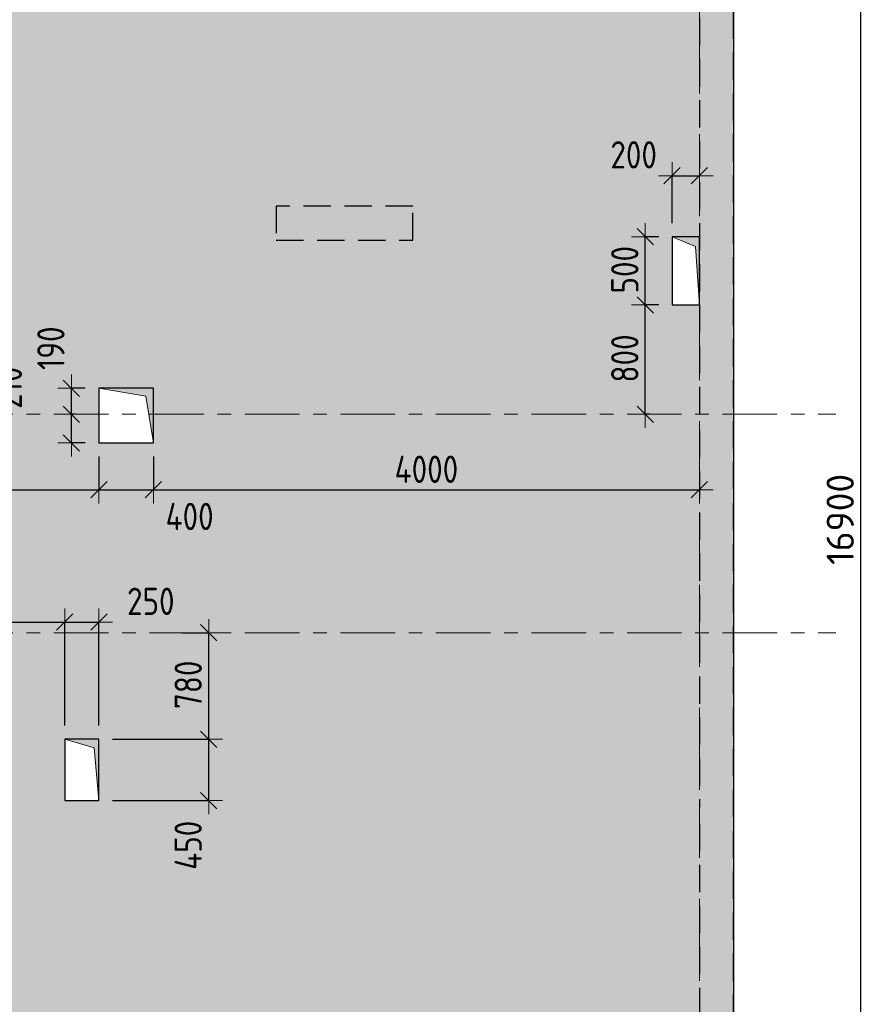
# Model space of a CAD drawing. Header units: metres. Extents: x -38 to 89, y -15 to 19.
# Tile 98 of 120: x 56.62 to 62.88, y 4.68 to 11.89. Entities that reach past the tile are written whole.
import ezdxf

# ---------------------------------------------------------------- set-up
doc = ezdxf.new("R2010")
doc.units = ezdxf.units.M
doc.header["$PDMODE"] = 65
for name, pattern in [('______11', [0.5, 0.4, -0.05, 0, -0.05]), ('______2', [0.27, 0.2, -0.07]), ('______5', [1.1, 0.8, -0.1, 0.1, -0.1])]:
    doc.linetypes.add(name, pattern=pattern)
for name, color, linetype, lineweight in [('XR$2$Осевая линия (1)', 7, '______5', 13), ('XR$3$Перекрытие (1)', 7, 'Continuous', 35), ('XR$4$Заливка', 7, 'Continuous', 13), ('XR$4$Перекрытие (1)', 7, 'Continuous', 35), ('XR$4$Размерная линия (1)', 7, 'Continuous', 13), ('XR$6$Стена (1)', 7, 'Continuous', 35)]:
    doc.layers.add(name, color=color, linetype=linetype, lineweight=lineweight)
doc.layers.add('XR$3$Макрос проема_ отверстия', color=7, linetype='Continuous', lineweight=13, true_color=0x2d2d2d)
doc.styles.add('ISOCPEUR', font='txt')
doc.dimstyles.new('DIMSTYLE_3', dxfattribs={"dimtxt": 0.2, "dimasz": 0.2, "dimexe": 0, "dimexo": 0, "dimgap": 0.1, "dimtad": 2, "dimdec": 0, "dimlfac": 1000, "dimrnd": 5, "dimzin": 12, "dimdsep": 46, "dimtxsty": 'ISOCPEUR', "dimblk1": 'ALL_ML_STRICH', "dimblk2": 'ALL_ML_STRICH', "dimsah": 1, "dimcen": 0, "dimclrd": 7, "dimclre": 256, "dimclrt": 7, "dimadec": 0, "dimazin": 0, "dimtfac": 1, "dimtdec": 0, "dimtix": 1, "dimtmove": 2, "dimatfit": 3, "dimfxl": 0, "dimtzin": 0, "dimlwd": 0, "dimlwe": -3, "dimarcsym": 0})
doc.dimstyles.new('DIMSTYLE_6', dxfattribs={"dimtxt": 0.2, "dimasz": 0.2, "dimexe": 0, "dimexo": 0, "dimgap": 0.1, "dimtad": 2, "dimdec": 0, "dimlfac": 1000, "dimrnd": 5, "dimzin": 12, "dimdsep": 46, "dimtxsty": 'ISOCPEUR', "dimblk1": 'ALL_ML_STRICH', "dimblk2": 'ALL_ML_STRICH', "dimsah": 1, "dimcen": 0, "dimclrd": 7, "dimclre": 256, "dimclrt": 7, "dimadec": 0, "dimazin": 0, "dimtfac": 1, "dimtdec": 0, "dimtix": 1, "dimtmove": 2, "dimatfit": 3, "dimfxl": 0, "dimtvp": 1.2, "dimtzin": 0, "dimlwd": 0, "dimlwe": -3, "dimarcsym": 0})
doc.dimstyles.new('DIMSTYLE_7', dxfattribs={"dimtxt": 0.2, "dimasz": 0.2, "dimexe": 0, "dimexo": 0, "dimgap": 0.1, "dimtad": 0, "dimdec": 0, "dimlfac": 1000, "dimrnd": 5, "dimzin": 12, "dimdsep": 46, "dimtxsty": 'ISOCPEUR', "dimblk1": 'ALL_ML_STRICH', "dimblk2": 'ALL_ML_STRICH', "dimsah": 1, "dimcen": 0, "dimclrd": 7, "dimclre": 256, "dimclrt": 7, "dimadec": 0, "dimazin": 0, "dimtfac": 1, "dimtdec": 0, "dimtix": 1, "dimtmove": 2, "dimatfit": 3, "dimfxl": 0, "dimtvp": 1.2, "dimtzin": 0, "dimlwd": 0, "dimlwe": -3, "dimarcsym": 0})

# ---------------------------------------------------------------- blocks, each defined once
blk = doc.blocks.new('Отображение проема', base_point=(-1.158, -49.309))
at = {"layer": 'XR$3$Макрос проема_ отверстия', "true_color": 0x000000, "transparency": 33554687}
blk.add_hatch(color=18, dxfattribs=at).paths.add_polyline_path([(-1.158, -50.109), (-1.045, -49.423), (-0.358, -49.309), (-1.158, -49.309)])
at = {"layer": 'XR$3$Макрос проема_ отверстия', "transparency": 33554687}
for p, q in [((-1.158, -50.109), (-1.158, -49.309)), ((-1.158, -49.309), (-0.358, -49.309)), ((-1.045, -49.423), (-0.358, -49.309)), ((-1.158, -50.109), (-1.045, -49.423))]:
    blk.add_line(p, q, dxfattribs=at)
blk = doc.blocks.new('ALL_ML_STRICH')
at = {"color": 0, "linetype": 'ByBlock', "lineweight": -2}
for p, q in [((0, -0.5), (0, 0.5)), ((-1, 0), (0.5, 0)), ((-0.3, -0.3), (0.3, 0.3))]:
    blk.add_line(p, q, dxfattribs=at)
blk = doc.blocks.new('*D289')
at = {"layer": 'DEFPOINTS', "color": 7, "linetype": 'Continuous', "lineweight": 13, "transparency": 33554687}
for p in [(57.2, 6.62), (57.2, 6.17), (58.0048, 6.17)]:
    blk.add_point(p, dxfattribs=at)
at = {"layer": 'XR$4$Размерная линия (1)', "color": 9, "linetype": 'Continuous', "lineweight": -2, "true_color": 0xc7c7c7, "transparency": 33554687}
for p, q in [((57.3, 6.62), (58.0048, 6.62)), ((57.3, 6.17), (58.0048, 6.17))]:
    blk.add_line(p, q, dxfattribs=at)
at = {"layer": 'XR$4$Размерная линия (1)', "color": 7, "linetype": 'Continuous', "lineweight": -2, "transparency": 33554687}
blk.add_line((58.0048, 6.17), (58.0048, 6.62), dxfattribs=at)
at = {"layer": 'XR$4$Размерная линия (1)', "color": 7, "linetype": 'Continuous', "lineweight": 13, "transparency": 33554687, "xscale": 0.2, "yscale": 0.2, "zscale": 0.2}
for p, rotation in [((58.0048, 6.62), 90), ((58.0048, 6.17), 270)]:
    blk.add_blockref('ALL_ML_STRICH', p, dxfattribs=dict(at, rotation=rotation))
at = {"layer": 'XR$4$Размерная линия (1)', "color": 7, "linetype": 'Continuous', "lineweight": 13, "transparency": 33554687, "insert": (57.8542, 5.8431), "char_height": 0.2, "width": 0.5, "attachment_point": 5, "rotation": 90, "style": 'ISOCPEUR'}
blk.add_mtext('\\W0.83;\\A1;{450}', dxfattribs=at)
blk = doc.blocks.new('*D290')
at = {"layer": 'DEFPOINTS', "color": 7, "linetype": 'Continuous', "lineweight": 13, "transparency": 33554687}
for p in [(57.7126, 7.4), (57.2, 6.62), (58.0048, 6.62)]:
    blk.add_point(p, dxfattribs=at)
at = {"layer": 'XR$4$Размерная линия (1)', "color": 9, "linetype": 'Continuous', "lineweight": -2, "true_color": 0xc7c7c7, "transparency": 33554687}
for p, q in [((57.8126, 7.4), (58.0048, 7.4)), ((57.3, 6.62), (58.0048, 6.62))]:
    blk.add_line(p, q, dxfattribs=at)
at = {"layer": 'XR$4$Размерная линия (1)', "color": 7, "linetype": 'Continuous', "lineweight": -2, "transparency": 33554687}
blk.add_line((58.0048, 6.62), (58.0048, 7.4), dxfattribs=at)
at = {"layer": 'XR$4$Размерная линия (1)', "color": 7, "linetype": 'Continuous', "lineweight": 13, "transparency": 33554687, "xscale": 0.2, "yscale": 0.2, "zscale": 0.2}
for p, rotation in [((58.0048, 7.4), 90), ((58.0048, 6.62), 270)]:
    blk.add_blockref('ALL_ML_STRICH', p, dxfattribs=dict(at, rotation=rotation))
at = {"layer": 'XR$4$Размерная линия (1)', "color": 7, "linetype": 'Continuous', "lineweight": 13, "transparency": 33554687, "insert": (57.8548, 7.0183), "char_height": 0.2, "width": 0.5, "attachment_point": 5, "rotation": 90, "style": 'ISOCPEUR'}
blk.add_mtext('\\W0.83;\\A1;{780}', dxfattribs=at)
blk = doc.blocks.new('*D319')
at = {"layer": 'DEFPOINTS', "color": 7, "linetype": 'Continuous', "lineweight": 13, "transparency": 33554687}
for p in [(57.1263, 9), (56.9989, 8.79), (57.2, 8.79)]:
    blk.add_point(p, dxfattribs=at)
at = {"layer": 'XR$4$Размерная линия (1)', "color": 9, "linetype": 'Continuous', "lineweight": -2, "true_color": 0xc7c7c7, "transparency": 33554687}
for p, q in [((57.0263, 9), (56.9989, 9)), ((57.1, 8.79), (56.9989, 8.79))]:
    blk.add_line(p, q, dxfattribs=at)
at = {"layer": 'XR$4$Размерная линия (1)', "color": 7, "linetype": 'Continuous', "lineweight": -2, "transparency": 33554687}
blk.add_line((56.9989, 8.79), (56.9989, 9), dxfattribs=at)
at = {"layer": 'XR$4$Размерная линия (1)', "color": 7, "linetype": 'Continuous', "lineweight": 13, "transparency": 33554687, "xscale": 0.2, "yscale": 0.2, "zscale": 0.2}
for p, rotation in [((56.9989, 9), 90), ((56.9989, 8.79), 270)]:
    blk.add_blockref('ALL_ML_STRICH', p, dxfattribs=dict(at, rotation=rotation))
at = {"layer": 'XR$4$Размерная линия (1)', "color": 7, "linetype": 'Continuous', "lineweight": 13, "transparency": 33554687, "insert": (56.5364, 9.1942), "char_height": 0.2, "width": 0.5, "attachment_point": 5, "rotation": 90, "style": 'ISOCPEUR'}
blk.add_mtext('\\W0.83;\\A1;{210}', dxfattribs=at)
blk = doc.blocks.new('*D320')
at = {"layer": 'DEFPOINTS', "color": 7, "linetype": 'Continuous', "lineweight": 13, "transparency": 33554687}
for p in [(57.2, 9.19), (56.9989, 9), (57.1263, 9)]:
    blk.add_point(p, dxfattribs=at)
at = {"layer": 'XR$4$Размерная линия (1)', "color": 9, "linetype": 'Continuous', "lineweight": -2, "true_color": 0xc7c7c7, "transparency": 33554687}
for p, q in [((57.1, 9.19), (56.9989, 9.19)), ((57.0263, 9), (56.9989, 9))]:
    blk.add_line(p, q, dxfattribs=at)
at = {"layer": 'XR$4$Размерная линия (1)', "color": 7, "linetype": 'Continuous', "lineweight": -2, "transparency": 33554687}
blk.add_line((56.9989, 9), (56.9989, 9.19), dxfattribs=at)
at = {"layer": 'XR$4$Размерная линия (1)', "color": 7, "linetype": 'Continuous', "lineweight": 13, "transparency": 33554687, "xscale": 0.2, "yscale": 0.2, "zscale": 0.2}
for p, rotation in [((56.9989, 9.19), 90), ((56.9989, 9), 270)]:
    blk.add_blockref('ALL_ML_STRICH', p, dxfattribs=dict(at, rotation=rotation))
at = {"layer": 'XR$4$Размерная линия (1)', "color": 7, "linetype": 'Continuous', "lineweight": 13, "transparency": 33554687, "insert": (56.8485, 9.4834), "char_height": 0.2, "width": 0.5, "attachment_point": 5, "rotation": 90, "style": 'ISOCPEUR'}
blk.add_mtext('\\W0.83;\\A1;{190}', dxfattribs=at)
blk = doc.blocks.new('*D321')
at = {"layer": 'DEFPOINTS', "color": 7, "linetype": 'Continuous', "lineweight": 13, "transparency": 33554687}
for p in [(61.4, 9.8), (61.2036, 9), (61.3405, 9)]:
    blk.add_point(p, dxfattribs=at)
at = {"layer": 'XR$4$Размерная линия (1)', "color": 9, "linetype": 'Continuous', "lineweight": -2, "true_color": 0xc7c7c7, "transparency": 33554687}
for p, q in [((61.3, 9.8), (61.2036, 9.8)), ((61.2405, 9), (61.2036, 9))]:
    blk.add_line(p, q, dxfattribs=at)
at = {"layer": 'XR$4$Размерная линия (1)', "color": 7, "linetype": 'Continuous', "lineweight": -2, "transparency": 33554687}
blk.add_line((61.2036, 9), (61.2036, 9.8), dxfattribs=at)
at = {"layer": 'XR$4$Размерная линия (1)', "color": 7, "linetype": 'Continuous', "lineweight": 13, "transparency": 33554687, "xscale": 0.2, "yscale": 0.2, "zscale": 0.2}
for p, rotation in [((61.2036, 9.8), 90), ((61.2036, 9), 270)]:
    blk.add_blockref('ALL_ML_STRICH', p, dxfattribs=dict(at, rotation=rotation))
at = {"layer": 'XR$4$Размерная линия (1)', "color": 7, "linetype": 'Continuous', "lineweight": 13, "transparency": 33554687, "insert": (61.0536, 9.4083), "char_height": 0.2, "width": 0.5, "attachment_point": 5, "rotation": 90, "style": 'ISOCPEUR'}
blk.add_mtext('\\W0.83;\\A1;{800}', dxfattribs=at)
blk = doc.blocks.new('*D322')
at = {"layer": 'DEFPOINTS', "color": 7, "linetype": 'Continuous', "lineweight": 13, "transparency": 33554687}
for p in [(61.4, 10.3), (61.2036, 9.8), (61.4, 9.8)]:
    blk.add_point(p, dxfattribs=at)
at = {"layer": 'XR$4$Размерная линия (1)', "color": 9, "linetype": 'Continuous', "lineweight": -2, "true_color": 0xc7c7c7, "transparency": 33554687}
for p, q in [((61.3, 10.3), (61.2036, 10.3)), ((61.3, 9.8), (61.2036, 9.8))]:
    blk.add_line(p, q, dxfattribs=at)
at = {"layer": 'XR$4$Размерная линия (1)', "color": 7, "linetype": 'Continuous', "lineweight": -2, "transparency": 33554687}
blk.add_line((61.2036, 9.8), (61.2036, 10.3), dxfattribs=at)
at = {"layer": 'XR$4$Размерная линия (1)', "color": 7, "linetype": 'Continuous', "lineweight": 13, "transparency": 33554687, "xscale": 0.2, "yscale": 0.2, "zscale": 0.2}
for p, rotation in [((61.2036, 10.3), 90), ((61.2036, 9.8), 270)]:
    blk.add_blockref('ALL_ML_STRICH', p, dxfattribs=dict(at, rotation=rotation))
at = {"layer": 'XR$4$Размерная линия (1)', "color": 7, "linetype": 'Continuous', "lineweight": 13, "transparency": 33554687, "insert": (61.0536, 10.0583), "char_height": 0.2, "width": 0.5, "attachment_point": 5, "rotation": 90, "style": 'ISOCPEUR'}
blk.add_mtext('\\W0.83;\\A1;{500}', dxfattribs=at)
blk = doc.blocks.new('*D323')
at = {"layer": 'DEFPOINTS', "color": 7, "linetype": 'Continuous', "lineweight": 13, "transparency": 33554687}
for p in [(61.4, 10.747), (61.6, 10.6786), (61.4, 10.3)]:
    blk.add_point(p, dxfattribs=at)
at = {"layer": 'XR$4$Размерная линия (1)', "color": 9, "linetype": 'Continuous', "lineweight": -2, "true_color": 0xc7c7c7, "transparency": 33554687}
for p, q in [((61.4, 10.4), (61.4, 10.747)), ((61.6, 10.747), (61.6, 10.747))]:
    blk.add_line(p, q, dxfattribs=at)
at = {"layer": 'XR$4$Размерная линия (1)', "color": 7, "linetype": 'Continuous', "lineweight": -2, "transparency": 33554687}
blk.add_line((61.4, 10.747), (61.6, 10.747), dxfattribs=at)
at = {"layer": 'XR$4$Размерная линия (1)', "color": 7, "linetype": 'Continuous', "lineweight": 13, "transparency": 33554687, "xscale": 0.2, "yscale": 0.2, "zscale": 0.2, "rotation": 180}
blk.add_blockref('ALL_ML_STRICH', (61.4, 10.747), dxfattribs=at)
at = {"layer": 'XR$4$Размерная линия (1)', "color": 7, "linetype": 'Continuous', "lineweight": 13, "transparency": 33554687, "xscale": 0.2, "yscale": 0.2, "zscale": 0.2}
blk.add_blockref('ALL_ML_STRICH', (61.6, 10.747), dxfattribs=at)
at = {"layer": 'XR$4$Размерная линия (1)', "color": 7, "linetype": 'Continuous', "lineweight": 13, "transparency": 33554687, "insert": (61.1186, 10.8997), "char_height": 0.2, "width": 0.5, "attachment_point": 5, "style": 'ISOCPEUR'}
blk.add_mtext('\\W0.83;\\A1;{200}', dxfattribs=at)
blk = doc.blocks.new('*D341')
at = {"layer": 'DEFPOINTS', "color": 7, "linetype": 'Continuous', "lineweight": 13, "transparency": 33554687}
for p in [(61.85, 16.65), (61.85, -0.25), (62.7819, -0.25)]:
    blk.add_point(p, dxfattribs=at)
at = {"layer": 'XR$4$Размерная линия (1)', "color": 9, "linetype": 'Continuous', "lineweight": -2, "true_color": 0xc7c7c7, "transparency": 33554687}
for p, q in [((61.95, 16.65), (62.7819, 16.65)), ((61.95, -0.25), (62.7819, -0.25))]:
    blk.add_line(p, q, dxfattribs=at)
at = {"layer": 'XR$4$Размерная линия (1)', "color": 7, "linetype": 'Continuous', "lineweight": -2, "transparency": 33554687}
blk.add_line((62.7819, -0.25), (62.7819, 16.65), dxfattribs=at)
at = {"layer": 'XR$4$Размерная линия (1)', "color": 7, "linetype": 'Continuous', "lineweight": 13, "transparency": 33554687, "xscale": 0.2, "yscale": 0.2, "zscale": 0.2}
for p, rotation in [((62.7819, 16.65), 90), ((62.7819, -0.25), 270)]:
    blk.add_blockref('ALL_ML_STRICH', p, dxfattribs=dict(at, rotation=rotation))
at = {"layer": 'XR$4$Размерная линия (1)', "color": 7, "linetype": 'Continuous', "lineweight": 13, "transparency": 33554687, "insert": (62.6319, 8.23), "char_height": 0.2, "width": 1, "attachment_point": 5, "rotation": 90, "style": 'ISOCPEUR'}
blk.add_mtext('\\A1;{16900}', dxfattribs=at)
blk = doc.blocks.new('*D473')
at = {"layer": 'DEFPOINTS', "color": 7, "linetype": 'Continuous', "lineweight": 13, "transparency": 33554687}
for p in [(54.97, 8.75), (57.2, 8.79), (54.97, 8.4467)]:
    blk.add_point(p, dxfattribs=at)
at = {"layer": 'XR$4$Размерная линия (1)', "color": 9, "linetype": 'Continuous', "lineweight": -2, "true_color": 0xc7c7c7, "transparency": 33554687}
for p, q in [((57.2, 8.69), (57.2, 8.4467)), ((54.97, 8.65), (54.97, 8.4467))]:
    blk.add_line(p, q, dxfattribs=at)
at = {"layer": 'XR$4$Размерная линия (1)', "color": 7, "linetype": 'Continuous', "lineweight": -2, "transparency": 33554687}
blk.add_line((54.97, 8.4467), (57.2, 8.4467), dxfattribs=at)
at = {"layer": 'XR$4$Размерная линия (1)', "color": 7, "linetype": 'Continuous', "lineweight": 13, "transparency": 33554687, "xscale": 0.2, "yscale": 0.2, "zscale": 0.2, "rotation": 180}
blk.add_blockref('ALL_ML_STRICH', (54.97, 8.4467), dxfattribs=at)
at = {"layer": 'XR$4$Размерная линия (1)', "color": 7, "linetype": 'Continuous', "lineweight": 13, "transparency": 33554687, "xscale": 0.2, "yscale": 0.2, "zscale": 0.2}
blk.add_blockref('ALL_ML_STRICH', (57.2, 8.4467), dxfattribs=at)
at = {"layer": 'XR$4$Размерная линия (1)', "color": 7, "linetype": 'Continuous', "lineweight": 13, "transparency": 33554687, "insert": (56.0933, 8.5967), "char_height": 0.2, "width": 0.666667, "attachment_point": 5, "style": 'ISOCPEUR'}
blk.add_mtext('\\W0.83;\\A1;{2230}', dxfattribs=at)
blk = doc.blocks.new('*D474')
at = {"layer": 'DEFPOINTS', "color": 7, "linetype": 'Continuous', "lineweight": 13, "transparency": 33554687}
for p in [(57.2, 8.79), (57.6, 8.79), (57.2, 8.4467)]:
    blk.add_point(p, dxfattribs=at)
at = {"layer": 'XR$4$Размерная линия (1)', "color": 9, "linetype": 'Continuous', "lineweight": -2, "true_color": 0xc7c7c7, "transparency": 33554687}
for p, q in [((57.2, 8.69), (57.2, 8.4467)), ((57.6, 8.69), (57.6, 8.4467))]:
    blk.add_line(p, q, dxfattribs=at)
at = {"layer": 'XR$4$Размерная линия (1)', "color": 7, "linetype": 'Continuous', "lineweight": -2, "transparency": 33554687}
blk.add_line((57.2, 8.4467), (57.6, 8.4467), dxfattribs=at)
at = {"layer": 'XR$4$Размерная линия (1)', "color": 7, "linetype": 'Continuous', "lineweight": 13, "transparency": 33554687, "xscale": 0.2, "yscale": 0.2, "zscale": 0.2, "rotation": 180}
blk.add_blockref('ALL_ML_STRICH', (57.2, 8.4467), dxfattribs=at)
at = {"layer": 'XR$4$Размерная линия (1)', "color": 7, "linetype": 'Continuous', "lineweight": 13, "transparency": 33554687, "xscale": 0.2, "yscale": 0.2, "zscale": 0.2}
blk.add_blockref('ALL_ML_STRICH', (57.6, 8.4467), dxfattribs=at)
at = {"layer": 'XR$4$Размерная линия (1)', "color": 7, "linetype": 'Continuous', "lineweight": 13, "transparency": 33554687, "insert": (57.8648, 8.2511), "char_height": 0.2, "width": 0.5, "attachment_point": 5, "style": 'ISOCPEUR'}
blk.add_mtext('\\W0.83;\\A1;{400}', dxfattribs=at)
blk = doc.blocks.new('*D475')
at = {"layer": 'DEFPOINTS', "color": 7, "linetype": 'Continuous', "lineweight": 13, "transparency": 33554687}
for p in [(57.6, 8.79), (57.6, 8.4467), (61.6, 8.3723)]:
    blk.add_point(p, dxfattribs=at)
at = {"layer": 'XR$4$Размерная линия (1)', "color": 9, "linetype": 'Continuous', "lineweight": -2, "true_color": 0xc7c7c7, "transparency": 33554687}
for p, q in [((57.6, 8.69), (57.6, 8.4467)), ((61.6, 8.4467), (61.6, 8.4467))]:
    blk.add_line(p, q, dxfattribs=at)
at = {"layer": 'XR$4$Размерная линия (1)', "color": 7, "linetype": 'Continuous', "lineweight": -2, "transparency": 33554687}
blk.add_line((57.6, 8.4467), (61.6, 8.4467), dxfattribs=at)
at = {"layer": 'XR$4$Размерная линия (1)', "color": 7, "linetype": 'Continuous', "lineweight": 13, "transparency": 33554687, "xscale": 0.2, "yscale": 0.2, "zscale": 0.2, "rotation": 180}
blk.add_blockref('ALL_ML_STRICH', (57.6, 8.4467), dxfattribs=at)
at = {"layer": 'XR$4$Размерная линия (1)', "color": 7, "linetype": 'Continuous', "lineweight": 13, "transparency": 33554687, "xscale": 0.2, "yscale": 0.2, "zscale": 0.2}
blk.add_blockref('ALL_ML_STRICH', (61.6, 8.4467), dxfattribs=at)
at = {"layer": 'XR$4$Размерная линия (1)', "color": 7, "linetype": 'Continuous', "lineweight": 13, "transparency": 33554687, "insert": (59.6, 8.5967), "char_height": 0.2, "width": 0.666667, "attachment_point": 5, "style": 'ISOCPEUR'}
blk.add_mtext('\\W0.83;\\A1;{4000}', dxfattribs=at)
blk = doc.blocks.new('*D557')
at = {"layer": 'DEFPOINTS', "color": 7, "linetype": 'Continuous', "lineweight": 13, "transparency": 33554687}
for p in [(55.475, 7.4776), (55.475, 6.58), (56.95, 6.62)]:
    blk.add_point(p, dxfattribs=at)
at = {"layer": 'XR$4$Размерная линия (1)', "color": 9, "linetype": 'Continuous', "lineweight": -2, "true_color": 0xc7c7c7, "transparency": 33554687}
for p, q in [((55.475, 6.68), (55.475, 7.4776)), ((56.95, 6.72), (56.95, 7.4776))]:
    blk.add_line(p, q, dxfattribs=at)
at = {"layer": 'XR$4$Размерная линия (1)', "color": 7, "linetype": 'Continuous', "lineweight": -2, "transparency": 33554687}
blk.add_line((55.475, 7.4776), (56.95, 7.4776), dxfattribs=at)
at = {"layer": 'XR$4$Размерная линия (1)', "color": 7, "linetype": 'Continuous', "lineweight": 13, "transparency": 33554687, "xscale": 0.2, "yscale": 0.2, "zscale": 0.2, "rotation": 180}
blk.add_blockref('ALL_ML_STRICH', (55.475, 7.4776), dxfattribs=at)
at = {"layer": 'XR$4$Размерная линия (1)', "color": 7, "linetype": 'Continuous', "lineweight": 13, "transparency": 33554687, "xscale": 0.2, "yscale": 0.2, "zscale": 0.2}
blk.add_blockref('ALL_ML_STRICH', (56.95, 7.4776), dxfattribs=at)
at = {"layer": 'XR$4$Размерная линия (1)', "color": 7, "linetype": 'Continuous', "lineweight": 13, "transparency": 33554687, "insert": (56.2292, 7.6276), "char_height": 0.2, "width": 0.666667, "attachment_point": 5, "style": 'ISOCPEUR'}
blk.add_mtext('\\W0.83;\\A1;{1475}', dxfattribs=at)
blk = doc.blocks.new('*D558')
at = {"layer": 'DEFPOINTS', "color": 7, "linetype": 'Continuous', "lineweight": 13, "transparency": 33554687}
for p in [(56.95, 7.4776), (56.95, 6.62), (57.2, 6.62)]:
    blk.add_point(p, dxfattribs=at)
at = {"layer": 'XR$4$Размерная линия (1)', "color": 9, "linetype": 'Continuous', "lineweight": -2, "true_color": 0xc7c7c7, "transparency": 33554687}
for p, q in [((56.95, 6.72), (56.95, 7.4776)), ((57.2, 6.72), (57.2, 7.4776))]:
    blk.add_line(p, q, dxfattribs=at)
at = {"layer": 'XR$4$Размерная линия (1)', "color": 7, "linetype": 'Continuous', "lineweight": -2, "transparency": 33554687}
blk.add_line((56.95, 7.4776), (57.2, 7.4776), dxfattribs=at)
at = {"layer": 'XR$4$Размерная линия (1)', "color": 7, "linetype": 'Continuous', "lineweight": 13, "transparency": 33554687, "xscale": 0.2, "yscale": 0.2, "zscale": 0.2, "rotation": 180}
blk.add_blockref('ALL_ML_STRICH', (56.95, 7.4776), dxfattribs=at)
at = {"layer": 'XR$4$Размерная линия (1)', "color": 7, "linetype": 'Continuous', "lineweight": 13, "transparency": 33554687, "xscale": 0.2, "yscale": 0.2, "zscale": 0.2}
blk.add_blockref('ALL_ML_STRICH', (57.2, 7.4776), dxfattribs=at)
at = {"layer": 'XR$4$Размерная линия (1)', "color": 7, "linetype": 'Continuous', "lineweight": 13, "transparency": 33554687, "insert": (57.5805, 7.6295), "char_height": 0.2, "width": 0.5, "attachment_point": 5, "style": 'ISOCPEUR'}
blk.add_mtext('\\W0.83;\\A1;{250}', dxfattribs=at)

msp = doc.modelspace()

# ---------------------------------------------------------------- hatches: boundary and pattern name
at = {"layer": 'XR$4$Заливка', "linetype": 'Continuous', "lineweight": 13, "true_color": 0xf1f1f1, "transparency": 33554687}
h = msp.add_hatch(color=7, dxfattribs=at)
h.paths.add_polyline_path([(32.725, -0.25), (38.6498, -0.25), (38.6498, 0.95), (41.525, 0.95), (41.525, -0.25), (45.35, -0.25), (45.35, 0.95), (47.8219, 0.95), (47.85, 1), (47.85, 1.4), (48.05, 1.4), (48.05, 1), (48.0781, 1), (48.225, 0.95), (48.225, -0.25), (52.25, -0.25), (52.25, 0.95), (54.6219, 0.95), (54.65, 1), (54.65, 1.4), (54.85, 1.4), (54.85, 1), (54.8781, 1), (55.05, 0.95), (55.05, 1.4), (55.25, 1.4), (55.25, 1), (55.2781, 1), (57.65, 0.95), (57.65, -0.25), (61.85, -0.25), (61.85, 16.65), (54.2, 16.65), (54.2, 15.4), (51.8281, 15.4), (51.8, 15.35), (51.8, 14.95), (51.6, 14.95), (51.6, 15.35), (51.5719, 15.35), (51.425, 15.4), (51.425, 15.3719), (51.375, 15.25), (51.175, 15.25), (51.175, 15.65), (51.375, 15.65), (51.375, 15.6781), (51.425, 15.85), (51.175, 15.85), (51.175, 16.25), (51.375, 16.25), (51.375, 16.2781), (51.425, 16.65), (48.7105, 16.65), (48.71, 14.5903), (45.65, 14.5903), (45.65, 16.65), (42.85, 16.65), (42.85, 11.79), (41.0797, 11.79), (41.0797, 16.65), (32.725, 16.65)])
h.paths.add_polyline_path([(51.375, 12.25), (51.175, 12.25), (51.175, 12.65), (51.375, 12.65)], flags=16)
h.paths.add_polyline_path([(51.175, 13.85), (51.375, 13.85), (51.375, 13.45), (51.175, 13.45)], flags=16)
h.paths.add_polyline_path([(43.05, 15.675), (43.05, 15.625), (43, 15.625), (43, 15.675)], flags=16)
h.paths.add_polyline_path([(43.1, 16.4), (43.2, 16.4), (43.2, 16.2), (43.1, 16.2)], flags=16)
h.paths.add_polyline_path([(47.825, 6.6), (48.025, 6.6), (48.025, 6.25), (47.825, 6.25)], flags=16)
h.paths.add_polyline_path([(51.175, 15.05), (51.375, 15.05), (51.375, 14.65), (51.175, 14.65)], flags=16)
h.paths.add_polyline_path([(33.175, 10), (33.175, 9.65), (32.975, 9.65), (32.975, 10)], flags=16)
h.paths.add_polyline_path([(32.95, 11.29), (32.95, 11.54), (33.2, 11.54), (33.2, 11.29)], flags=16)
h.paths.add_polyline_path([(35.325, 11.68), (35.725, 11.68), (35.725, 11.28), (35.325, 11.28)], flags=16)
h.paths.add_polyline_path([(51.175, 14.45), (51.375, 14.45), (51.375, 14.05), (51.175, 14.05)], flags=16)
h.paths.add_polyline_path([(33.325, 6.79), (33.325, 6.59), (32.975, 6.59), (32.975, 6.79)], flags=16)
h.paths.add_polyline_path([(41.0147, 9.52), (41.5147, 9.52), (41.5147, 9.36), (41.0147, 9.36)], flags=16)
h.paths.add_polyline_path([(51.6, 10.32), (51.95, 10.32), (51.95, 10.12), (51.6, 10.12)], flags=16)
h.paths.add_polyline_path([(51.6, 12.88), (52, 12.88), (52, 12.48), (51.6, 12.48)], flags=16)
h.paths.add_polyline_path([(46.15, 7.2), (46.55, 7.2), (46.55, 6.8), (46.15, 6.8)], flags=16)
h.paths.add_polyline_path([(46.8505, 7.08), (46.8505, 7.28), (47.0505, 7.28), (47.0505, 7.08)], flags=16)
h.paths.add_polyline_path([(47.8505, 7.08), (47.8505, 7.28), (48.0505, 7.28), (48.0505, 7.08)], flags=16)
h.paths.add_polyline_path([(52.125, 9.38), (52.125, 9.22), (51.625, 9.22), (51.625, 9.38)], flags=16)
h.paths.add_polyline_path([(49.96, 9.37), (49.96, 9.12), (49.71, 9.12), (49.71, 9.37)], flags=16)
h.paths.add_polyline_path([(51, 7), (51, 7.2), (51.35, 7.2), (51.35, 7)], flags=16)
h.paths.add_polyline_path([(52.585, 9.38), (52.585, 9.22), (52.285, 9.22), (52.285, 9.38)], flags=16)
h.paths.add_polyline_path([(52.8, 9.4019), (53.15, 9.4019), (53.15, 9.2019), (52.8, 9.2019)], flags=16)
h.paths.add_polyline_path([(53.57, 9), (53.92, 9), (53.92, 8.8), (53.57, 8.8)], flags=16)
h.paths.add_polyline_path([(54.04, 8.8), (54.04, 9), (54.24, 9), (54.24, 8.8)], flags=16)
h.paths.add_polyline_path([(54.425, 6.7), (54.425, 7.1), (54.825, 7.1), (54.825, 6.7)], flags=16)
h.paths.add_polyline_path([(54.945, 10.7), (54.545, 10.7), (54.545, 11.1), (54.945, 11.1)], flags=16)
h.paths.add_polyline_path([(54.62, 8.75), (54.62, 8.95), (54.97, 8.95), (54.97, 8.75)], flags=16)
h.paths.add_polyline_path([(54.825, 6.15), (54.625, 6.15), (54.625, 6.5), (54.825, 6.5)], flags=16)
h.paths.add_polyline_path([(55.075, 6.18), (55.075, 6.58), (55.475, 6.58), (55.475, 6.18)], flags=16)
h.paths.add_polyline_path([(55.125, 5.3), (55.075, 5.3), (55.075, 5.35), (55.125, 5.35)], flags=16)
h.paths.add_polyline_path([(55.075, 5.85), (55.075, 5.9), (55.125, 5.9), (55.125, 5.85)], flags=16)
h.paths.add_polyline_path([(55.275, 10.725), (55.225, 10.725), (55.225, 10.775), (55.275, 10.775)], flags=16)
h.paths.add_polyline_path([(55.775, 10.725), (55.775, 10.775), (55.825, 10.775), (55.825, 10.725)], flags=16)
h.paths.add_polyline_path([(57.2, 6.17), (56.95, 6.17), (56.95, 6.62), (57.2, 6.62)], flags=16)
h.paths.add_polyline_path([(57.2, 9.19), (57.6, 9.19), (57.6, 8.79), (57.2, 8.79)], flags=16)
h.paths.add_polyline_path([(41.35, 1), (41.15, 1), (41.15, 1.4), (41.35, 1.4)], flags=16)
h.paths.add_polyline_path([(61.6, 9.8), (61.4, 9.8), (61.4, 10.3), (61.6, 10.3)], flags=16)
h.paths.add_polyline_path([(33.3499, 8.9317), (33.3499, 8.5317), (32.9499, 8.5317), (32.9499, 8.9317)], flags=16)
h.paths.add_polyline_path([(38.75, 16.35), (38.95, 16.35), (38.95, 16.25), (38.75, 16.25)], flags=16)
h.paths.add_polyline_path([(39.05, 6.85), (38.85, 6.85), (38.85, 7.2), (39.05, 7.2)], flags=16)
h.paths.add_polyline_path([(42.85, 9.125), (42.15, 9.125), (42.15, 9.505), (42.85, 9.505)], flags=16)
h.paths.add_polyline_path([(42.62, 7.17), (43.02, 7.17), (43.02, 6.87), (42.62, 6.87)], flags=16)
h.paths.add_polyline_path([(35.0662, 5.757), (35.081, 5.7366), (35.0888, 5.7126), (35.0888, 5.6874), (35.081, 5.6634), (35.0662, 5.643), (35.0458, 5.6281), (35.0218, 5.6203), (34.9965, 5.6203), (34.9725, 5.6281), (34.9521, 5.643), (34.9373, 5.6634), (34.9295, 5.6874), (34.9295, 5.7126), (34.9373, 5.7366), (34.9521, 5.757), (34.9725, 5.7719), (34.9965, 5.7797), (35.0218, 5.7797), (35.0458, 5.7719)], flags=16)
h.paths.add_polyline_path([(45.15, 7.15), (45.15, 7.2), (45.2, 7.2), (45.2, 7.15)], flags=16)
h.paths.add_polyline_path([(45.75, 7.15), (45.7, 7.15), (45.7, 7.2), (45.75, 7.2)], flags=16)
h.paths.add_polyline_path([(45.9, 11.4), (45.9, 11.65), (46.15, 11.65), (46.15, 11.4)], flags=16)
h.paths.add_polyline_path([(41.935, 9.36), (41.665, 9.36), (41.665, 9.52), (41.935, 9.52)], flags=16)
h.paths.add_polyline_path([(48.275, 5.8), (48.275, 5.85), (48.325, 5.85), (48.325, 5.8)], flags=16)
h.paths.add_polyline_path([(48.625, 11.68), (48.625, 11.28), (48.225, 11.28), (48.225, 11.68)], flags=16)
h.paths.add_polyline_path([(41.35, 6.87), (40.95, 6.87), (40.95, 7.27), (41.35, 7.27)], flags=16)
h.paths.add_polyline_path([(37.1, 4.7), (37.05, 4.7), (37.05, 4.75), (37.1, 4.75)], flags=16)
h.paths.add_polyline_path([(41.575, 6.32), (41.575, 6.67), (41.775, 6.67), (41.775, 6.32)], flags=16)
h.paths.add_polyline_path([(39.2126, 4.76), (39.1874, 4.76), (39.1634, 4.7678), (39.143, 4.7827), (39.1281, 4.8031), (39.1203, 4.8271), (39.1203, 4.8523), (39.1281, 4.8763), (39.143, 4.8967), (39.1634, 4.9116), (39.1874, 4.9194), (39.2126, 4.9194), (39.2366, 4.9116), (39.257, 4.8967), (39.2719, 4.8763), (39.2797, 4.8523), (39.2797, 4.8271), (39.2719, 4.8031), (39.257, 4.7827), (39.2366, 4.7678)], flags=16)
h.paths.add_polyline_path([(42.005, 6.87), (41.605, 6.87), (41.605, 7.27), (42.005, 7.27)], flags=16)
h.paths.add_polyline_path([(37.1, 4.2), (37.1, 4.15), (37.05, 4.15), (37.05, 4.2)], flags=16)
h.paths.add_polyline_path([(41.1259, 6.47), (41.1259, 6.67), (41.3259, 6.67), (41.3259, 6.47)], flags=16)
h.paths.add_polyline_path([(48.65, 6.8), (48.25, 6.8), (48.25, 7.2), (48.65, 7.2)], flags=16)
h.paths.add_polyline_path([(48.275, 6.35), (48.275, 6.4), (48.325, 6.4), (48.325, 6.35)], flags=16)
h.paths.add_polyline_path([(48.87, 11.08), (48.87, 10.88), (48.52, 10.88), (48.52, 11.08)], flags=16)
h.paths.add_polyline_path([(49.4, 6.8), (49.4, 7.1), (49.8, 7.1), (49.8, 6.8)], flags=16)

# ---------------------------------------------------------------- linework, layer by layer
at = {"layer": 'XR$2$Осевая линия (1)', "color": 253, "linetype": '______11', "lineweight": 13, "true_color": 0xa0a0a0, "transparency": 33554687}
for p, q in [((61.6, -2.65), (61.6, 18.35)), ((-2.63, 9), (62.6, 9)), ((-2.63, 7.4), (62.6, 7.4))]:
    msp.add_line(p, q, dxfattribs=at)
at = {"layer": 'XR$3$Перекрытие (1)', "color": 7, "linetype": 'Continuous', "lineweight": 13, "transparency": 33554687}
for p, q in [((61.85, -0.25), (61.85, 16.65)), ((61.4, 10.3), (61.4, 9.8)), ((61.6, 10.3), (61.4, 10.3)), ((61.6, 9.8), (61.6, 10.3)), ((61.4, 9.8), (61.6, 9.8)), ((57.6, 9.19), (57.2, 9.19)), ((57.2, 9.19), (57.2, 8.79)), ((57.6, 8.79), (57.6, 9.19)), ((57.2, 8.79), (57.6, 8.79)), ((56.95, 6.62), (56.95, 6.17)), ((57.2, 6.62), (56.95, 6.62)), ((57.2, 6.17), (57.2, 6.62)), ((56.95, 6.17), (57.2, 6.17))]:
    msp.add_line(p, q, dxfattribs=at)
at = {"layer": 'XR$4$Перекрытие (1)', "color": 7, "linetype": 'Continuous', "lineweight": 25, "transparency": 33554687}
for p, q in [((61.85, 16.65), (61.85, -0.25)), ((61.4, 10.3), (61.4, 9.8)), ((61.6, 10.3), (61.4, 10.3)), ((61.6, 9.8), (61.6, 10.3)), ((61.4, 9.8), (61.6, 9.8)), ((57.2, 9.19), (57.2, 8.79)), ((57.6, 9.19), (57.2, 9.19)), ((57.6, 8.79), (57.6, 9.19)), ((57.2, 8.79), (57.6, 8.79)), ((56.95, 6.62), (56.95, 6.17)), ((57.2, 6.62), (56.95, 6.62)), ((57.2, 6.17), (57.2, 6.62)), ((56.95, 6.17), (57.2, 6.17))]:
    msp.add_line(p, q, dxfattribs=at)
at = {"layer": 'XR$6$Стена (1)', "color": 253, "linetype": '______2', "lineweight": -3, "true_color": 0xa0a0a0, "transparency": 33554687}
for p, q in [((61.6, 16.4), (61.6, 9)), ((61.85, -0.25), (61.85, 16.4)), ((59.4996, 10.525), (58.4996, 10.525)), ((58.4996, 10.525), (58.4996, 10.275)), ((59.4996, 10.275), (59.4996, 10.525)), ((58.4996, 10.275), (59.4996, 10.275)), ((61.6, 8.88), (61.6, 6.12)), ((61.6, 6), (61.6, 0))]:
    msp.add_line(p, q, dxfattribs=at)

# ---------------------------------------------------------------- block references
at = {"layer": 'XR$3$Макрос проема_ отверстия', "transparency": 33554687, "rotation": 270}
for p, xscale, yscale in [((61.6, 10.3), 0.6249999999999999, 0.25), ((57.6, 9.19), 0.5000000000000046, 0.5), ((57.2, 6.62), 0.5624999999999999, 0.3124999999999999)]:
    msp.add_blockref('Отображение проема', p, dxfattribs=dict(at, xscale=xscale, yscale=yscale))

# ---------------------------------------------------------------- dimensions: what is measured, and where the dimension line sits
at = {"layer": 'XR$4$Размерная линия (1)', "color": 7, "linetype": 'Continuous', "lineweight": 13, "transparency": 33554687}
for base, p1, p2, dimstyle, picture, middle in [((62.7819, 16.65), (61.95, -0.25), (61.95, 16.65), 'DIMSTYLE_3', '*D341', (62.6319, 8.23)), ((61.2036, 10.3), (61.3, 9.8), (61.3, 10.3), 'DIMSTYLE_6', '*D322', (61.0536, 10.0583)), ((61.2036, 9.8), (61.2405, 9), (61.3, 9.8), 'DIMSTYLE_3', '*D321', (61.0536, 9.4083)), ((56.9989, 9.19), (57.0263, 9), (57.1, 9.19), 'DIMSTYLE_6', '*D320', (56.8485, 9.4834)), ((56.9989, 9), (57.1, 8.79), (57.0263, 9), 'DIMSTYLE_6', '*D319', (56.5364, 9.1942)), ((58.0048, 7.4), (57.3, 6.62), (57.8126, 7.4), 'DIMSTYLE_3', '*D290', (57.8548, 7.0183)), ((58.0048, 6.62), (57.3, 6.17), (57.3, 6.62), 'DIMSTYLE_6', '*D289', (57.8542, 5.8431))]:
    dim = msp.add_linear_dim(base=base, p1=p1, p2=p2, angle=90, dimstyle=dimstyle, override={"dimpost": '<>', "dimclrd": 7, "dimclre": 9, "dimclrt": 7, "dimlwd": 0, "dimlwe": 65533}, dxfattribs=at)
    dim.commit()
    dim.dimension.update_dxf_attribs({"geometry": picture, "text_midpoint": middle, "dimtype": 160})
for base, p1, p2, dimstyle, picture, middle in [((61.6, 10.747), (61.4, 10.4), (61.6, 10.747), 'DIMSTYLE_6', '*D323', (61.1186, 10.8997)), ((57.2, 8.4467), (54.97, 8.65), (57.2, 8.69), 'DIMSTYLE_3', '*D473', (56.0933, 8.5967)), ((57.6, 8.4467), (57.2, 8.69), (57.6, 8.69), 'DIMSTYLE_7', '*D474', (57.8648, 8.2511)), ((61.6, 8.4467), (57.6, 8.69), (61.6, 8.4467), 'DIMSTYLE_3', '*D475', (59.6, 8.5967)), ((56.95, 7.4776), (55.475, 6.68), (56.95, 6.72), 'DIMSTYLE_3', '*D557', (56.2292, 7.6276)), ((57.2, 7.4776), (56.95, 6.72), (57.2, 6.72), 'DIMSTYLE_6', '*D558', (57.5805, 7.6295))]:
    dim = msp.add_linear_dim(base=base, p1=p1, p2=p2, dimstyle=dimstyle, override={"dimpost": '<>', "dimclrd": 7, "dimclre": 9, "dimclrt": 7, "dimlwd": 0, "dimlwe": 65533}, dxfattribs=at)
    dim.commit()
    dim.dimension.update_dxf_attribs({"geometry": picture, "text_midpoint": middle, "dimtype": 160})

doc.saveas('drawing.dxf')
